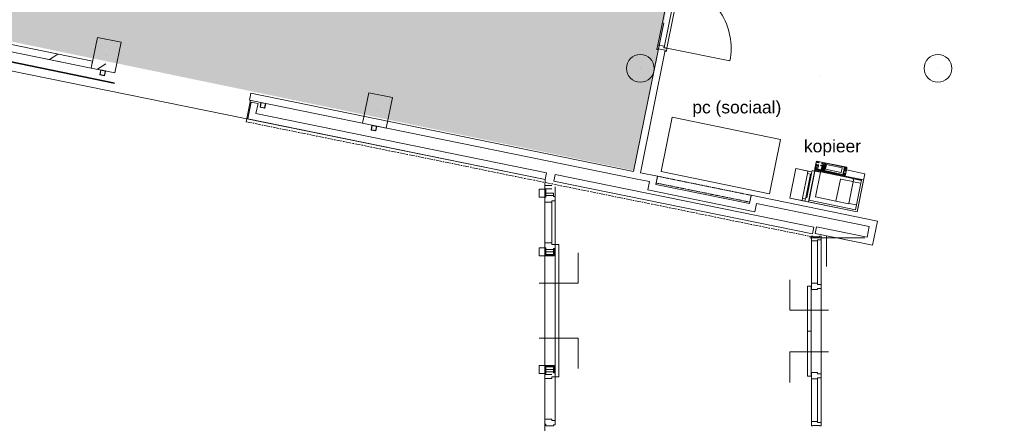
# Model space of a CAD drawing. Header units: millimetres. Extents: x -28656 to 67349, y -24410 to 39654.
# Tile 8 of 135: x -3249 to 10977, y 11838 to 17665. Entities that reach past the tile are written whole.
import ezdxf

# ---------------------------------------------------------------- set-up
doc = ezdxf.new("R2010")
doc.units = ezdxf.units.MM
doc.header["$MEASUREMENT"] = 0
doc.linetypes.add('DD1', pattern=[133.3335, 83.3335, -25, 0, -25])
doc.linetypes.add('HIDDEN', pattern=[18.75, 12.5, -6.25])
for name, color, linetype in [('0 2D arcering', 7, 'Continuous'), ('00 Bestaand', 7, 'Continuous'), ('New_84 Vaste inrichting', 7, 'Continuous'), ('New_84 Vaste inrichting 2D arcering', 7, 'Continuous'), ('New_Info losse inrichting', 7, 'Continuous')]:
    doc.layers.add(name, color=color, linetype=linetype)
doc.styles.add('GENERATED_STYLE_2', font='txt')

# ---------------------------------------------------------------- blocks, each defined once
blk = doc.blocks.new('kopier')
at = {"layer": 'New_84 Vaste inrichting', "color": 9, "linetype": 'Continuous', "lineweight": 0}
for p, q in [((994, 600), (0, 600)), ((0, 600), (0, 40)), ((994, 166), (994, 600)), ((719, 125), (719, 146)), ((719, 146), (754, 146)), ((754, 146), (754, 166)), ((754, 166), (994, 166)), ((0, 40), (272, 40)), ((272, 40), (272, 0)), ((272, 0), (722, 0)), ((722, 125), (719, 125)), ((722, 0), (722, 125))]:
    blk.add_line(p, q, dxfattribs=at)
at = {"layer": 'New_84 Vaste inrichting', "color": 1, "linetype": 'Continuous', "lineweight": 0}
for p, q in [((0, 555), (0, 600)), ((26, 600), (0, 600)), ((719, 600), (26, 600)), ((30, 576), (714, 576)), ((30, 505), (30, 576)), ((714, 578), (714, 576)), ((714, 146), (714, 576)), ((714, 576), (719, 576)), ((718, 602), (719, 600)), ((719, 602), (719, 600)), ((719, 576), (719, 600)), ((754, 600), (719, 600)), ((719, 495), (719, 576)), ((754, 600), (769, 600)), ((769, 600), (769, 567)), ((813, 600), (769, 600)), ((813, 567), (813, 600)), ((813, 600), (994, 600)), ((994, 600), (994, 166)), ((0, 555), (0, 160)), ((141, 505), (30, 505)), ((30, 505), (30, 186)), ((330, 511), (141, 511)), ((141, 505), (141, 511)), ((141, 505), (141, 186)), ((330, 513), (330, 511)), ((330, 186), (330, 511)), ((330, 511), (631, 511)), ((631, 513), (631, 511)), ((633, 511), (631, 511)), ((631, 511), (631, 146)), ((722, 495), (719, 495)), ((719, 495), (719, 160)), ((752, 547), (754, 547)), ((754, 549), (754, 547)), ((754, 547), (754, 166)), ((754, 547), (768, 547)), ((768, 202), (768, 547)), ((768, 547), (769, 547)), ((813, 567), (769, 567)), ((769, 567), (769, 547)), ((769, 544), (769, 547)), ((772, 547), (769, 547)), ((816, 567), (813, 567)), ((813, 202), (813, 567)), ((0, 160), (0, 130)), ((27, 186), (30, 186)), ((27, 146), (30, 146)), ((30, 186), (141, 186)), ((30, 186), (30, 146)), ((30, 146), (30, 141)), ((141, 146), (30, 146)), ((144, 186), (141, 186)), ((141, 186), (141, 186)), ((141, 186), (171, 186)), ((141, 146), (141, 186)), ((141, 144), (141, 146)), ((141, 146), (156, 146)), ((159, 146), (156, 146)), ((156, 141), (156, 146)), ((171, 184), (171, 186)), ((171, 186), (330, 186)), ((330, 184), (330, 186)), ((330, 186), (333, 186)), ((628, 146), (631, 146)), ((631, 146), (714, 146)), ((631, 146), (631, 141)), ((717, 146), (714, 146)), ((714, 146), (714, 141)), ((722, 160), (719, 160)), ((719, 160), (719, 146)), ((719, 146), (719, 131)), ((739, 146), (719, 146)), ((739, 146), (754, 146)), ((754, 166), (754, 146)), ((813, 166), (754, 166)), ((766, 202), (768, 202)), ((813, 202), (768, 202)), ((768, 200), (768, 202)), ((816, 202), (813, 202)), ((813, 202), (813, 166)), ((813, 166), (994, 166)), ((0, 130), (200, 130)), ((0, 130), (0, 114)), ((0, 114), (0, 40)), ((272, 40), (0, 40)), ((27, 141), (30, 141)), ((30, 139), (30, 141)), ((156, 141), (30, 141)), ((156, 141), (631, 141)), ((200, 130), (504, 131)), ((504, 130), (200, 130)), ((270, 125), (272, 125)), ((270, 114), (272, 114)), ((270, 112), (272, 112)), ((272, 127), (272, 125)), ((272, 125), (504, 125)), ((272, 114), (272, 125)), ((272, 112), (272, 114)), ((308, 114), (272, 114)), ((272, 40), (272, 112)), ((308, 112), (272, 112)), ((272, 12), (272, 40)), ((272, 12), (272, 2)), ((272, 0), (272, 2)), ((722, 0), (272, 0)), ((277, 43), (280, 43)), ((277, 30), (280, 30)), ((278, 107), (280, 107)), ((278, 98), (280, 98)), ((278, 96), (281, 96)), ((278, 87), (281, 87)), ((278, 61), (280, 61)), ((278, 48), (280, 48)), ((280, 109), (280, 107)), ((280, 98), (280, 107)), ((280, 107), (300, 107)), ((280, 96), (280, 98)), ((300, 98), (280, 98)), ((280, 63), (280, 61)), ((280, 61), (300, 61)), ((280, 48), (280, 61)), ((300, 48), (280, 48)), ((280, 46), (280, 48)), ((280, 45), (280, 43)), ((280, 43), (300, 43)), ((280, 30), (280, 43)), ((300, 30), (280, 30)), ((280, 28), (280, 30)), ((281, 20), (280, 17)), ((280, 17), (280, 15)), ((280, 15), (281, 13)), ((281, 98), (281, 96)), ((281, 87), (281, 96)), ((281, 96), (301, 96)), ((281, 85), (281, 87)), ((301, 87), (281, 87)), ((282, 22), (281, 20)), ((281, 13), (283, 11)), ((284, 23), (282, 22)), ((283, 11), (285, 10)), ((286, 25), (284, 23)), ((285, 10), (287, 9)), ((288, 25), (286, 25)), ((287, 9), (290, 8)), ((291, 26), (288, 25)), ((290, 8), (292, 9)), ((293, 25), (291, 26)), ((292, 9), (295, 9)), ((296, 24), (293, 25)), ((295, 9), (297, 11)), ((298, 23), (296, 24)), ((297, 11), (299, 12)), ((299, 21), (298, 23)), ((300, 19), (299, 21)), ((299, 12), (300, 14)), ((300, 109), (300, 107)), ((303, 107), (300, 107)), ((300, 107), (300, 98)), ((300, 96), (300, 98)), ((303, 98), (300, 98)), ((300, 63), (300, 61)), ((300, 61), (300, 48)), ((303, 61), (300, 61)), ((303, 48), (300, 48)), ((300, 46), (300, 48)), ((300, 45), (300, 43)), ((300, 43), (300, 30)), ((302, 43), (300, 43)), ((302, 30), (300, 30)), ((300, 28), (300, 30)), ((300, 17), (300, 19)), ((300, 14), (300, 17)), ((301, 98), (301, 96)), ((303, 96), (301, 96)), ((301, 96), (301, 87)), ((301, 85), (301, 87)), ((303, 87), (301, 87)), ((305, 4), (308, 4)), ((308, 115), (308, 114)), ((308, 114), (308, 112)), ((583, 114), (308, 114)), ((308, 112), (308, 4)), ((308, 112), (583, 112)), ((308, 4), (583, 4)), ((308, 2), (308, 4)), ((334, 91), (337, 91)), ((334, 22), (337, 22)), ((337, 93), (337, 91)), ((337, 91), (571, 91)), ((337, 22), (337, 91)), ((337, 20), (337, 22)), ((571, 22), (337, 22)), ((504, 130), (504, 131)), ((504, 131), (719, 131)), ((504, 130), (719, 130)), ((504, 130), (504, 125)), ((504, 125), (719, 125)), ((571, 93), (571, 91)), ((574, 91), (571, 91)), ((571, 91), (571, 22)), ((574, 22), (571, 22)), ((571, 20), (571, 22)), ((583, 115), (583, 114)), ((722, 114), (583, 114)), ((583, 114), (583, 112)), ((583, 4), (583, 112)), ((583, 112), (722, 112)), ((583, 2), (583, 4)), ((585, 4), (583, 4)), ((586, 86), (585, 85)), ((585, 85), (585, 84)), ((585, 84), (585, 83)), ((585, 83), (585, 81)), ((585, 81), (585, 80)), ((585, 80), (586, 80)), ((586, 74), (585, 73)), ((585, 73), (585, 72)), ((585, 72), (585, 71)), ((585, 71), (585, 70)), ((585, 70), (585, 69)), ((585, 69), (586, 68)), ((586, 62), (585, 61)), ((585, 61), (585, 60)), ((585, 60), (585, 59)), ((585, 59), (585, 58)), ((585, 58), (585, 57)), ((585, 57), (586, 56)), ((586, 51), (585, 50)), ((585, 50), (585, 49)), ((585, 49), (585, 47)), ((585, 47), (585, 46)), ((585, 46), (585, 45)), ((585, 45), (586, 44)), ((587, 103), (586, 101)), ((586, 101), (586, 100)), ((586, 100), (586, 99)), ((586, 99), (587, 98)), ((587, 86), (586, 86)), ((586, 80), (587, 79)), ((587, 75), (586, 74)), ((586, 68), (587, 67)), ((587, 63), (586, 62)), ((586, 56), (587, 55)), ((587, 51), (586, 51)), ((586, 44), (587, 44)), ((588, 104), (587, 103)), ((587, 103), (587, 103)), ((587, 98), (587, 97)), ((587, 97), (588, 97)), ((588, 87), (587, 86)), ((587, 79), (588, 78)), ((588, 75), (587, 75)), ((587, 67), (588, 67)), ((588, 63), (587, 63)), ((587, 55), (588, 55)), ((588, 52), (587, 51)), ((587, 44), (588, 43)), ((590, 105), (588, 104)), ((588, 97), (590, 96)), ((590, 87), (588, 87)), ((588, 78), (590, 78)), ((590, 75), (588, 75)), ((588, 67), (590, 67)), ((589, 63), (588, 63)), ((588, 55), (589, 55)), ((590, 52), (588, 52)), ((588, 43), (590, 43)), ((591, 63), (589, 63)), ((589, 55), (591, 55)), ((591, 105), (590, 105)), ((590, 96), (591, 96)), ((591, 87), (590, 87)), ((590, 78), (591, 78)), ((591, 75), (590, 75)), ((590, 67), (591, 67)), ((591, 52), (590, 52)), ((590, 43), (591, 43)), ((592, 105), (591, 105)), ((591, 96), (592, 96)), ((592, 86), (591, 87)), ((591, 78), (592, 79)), ((592, 75), (591, 75)), ((591, 67), (592, 67)), ((592, 63), (591, 63)), ((591, 55), (592, 55)), ((592, 51), (591, 52)), ((591, 43), (592, 44)), ((593, 104), (592, 105)), ((592, 96), (593, 97)), ((593, 86), (592, 86)), ((592, 79), (593, 80)), ((593, 74), (592, 75)), ((592, 67), (593, 68)), ((593, 62), (592, 63)), ((592, 55), (593, 56)), ((593, 51), (592, 51)), ((592, 44), (593, 44)), ((593, 25), (592, 21)), ((592, 21), (593, 18)), ((594, 103), (593, 104)), ((593, 97), (594, 97)), ((594, 85), (593, 86)), ((593, 80), (594, 80)), ((594, 73), (593, 74)), ((593, 68), (594, 69)), ((594, 61), (593, 62)), ((593, 56), (594, 57)), ((594, 50), (593, 51)), ((593, 44), (594, 45)), ((595, 28), (593, 25)), ((593, 18), (594, 15)), ((595, 103), (594, 103)), ((594, 97), (595, 98)), ((594, 84), (594, 85)), ((595, 83), (594, 84)), ((594, 81), (595, 83)), ((594, 80), (594, 81)), ((594, 72), (594, 73)), ((595, 71), (594, 72)), ((594, 70), (595, 71)), ((594, 69), (594, 70)), ((594, 60), (594, 61)), ((594, 59), (594, 60)), ((594, 58), (594, 59)), ((594, 57), (594, 58)), ((595, 49), (594, 50)), ((594, 45), (595, 46)), ((594, 15), (596, 12)), ((596, 101), (595, 103)), ((595, 98), (596, 99)), ((595, 47), (595, 49)), ((595, 46), (595, 47)), ((598, 30), (595, 28)), ((596, 100), (596, 101)), ((596, 99), (596, 100)), ((596, 12), (598, 10)), ((602, 32), (598, 30)), ((598, 10), (602, 8)), ((603, 85), (602, 84)), ((602, 84), (602, 83)), ((602, 83), (602, 81)), ((602, 81), (603, 80)), ((603, 73), (602, 72)), ((602, 72), (602, 71)), ((602, 71), (602, 70)), ((602, 70), (603, 69)), ((603, 61), (602, 60)), ((602, 60), (602, 59)), ((602, 59), (602, 58)), ((602, 58), (603, 57)), ((603, 49), (602, 47)), ((602, 47), (603, 46)), ((605, 33), (602, 32)), ((602, 8), (605, 7)), ((604, 86), (603, 85)), ((603, 80), (604, 79)), ((604, 74), (603, 73)), ((603, 69), (604, 68)), ((604, 62), (603, 61)), ((603, 57), (604, 56)), ((604, 50), (603, 50)), ((603, 50), (603, 49)), ((603, 46), (603, 45)), ((603, 45), (604, 44)), ((605, 103), (604, 101)), ((604, 101), (604, 100)), ((604, 100), (604, 99)), ((604, 99), (605, 98)), ((605, 86), (604, 86)), ((604, 79), (605, 79)), ((605, 75), (604, 74)), ((604, 68), (605, 67)), ((605, 63), (604, 62)), ((604, 56), (605, 55)), ((605, 51), (604, 50)), ((604, 44), (605, 44)), ((606, 103), (605, 103)), ((605, 98), (606, 97)), ((606, 87), (605, 86)), ((605, 79), (606, 78)), ((606, 75), (605, 75)), ((605, 67), (606, 67)), ((606, 63), (605, 63)), ((605, 55), (606, 55)), ((606, 52), (605, 51)), ((605, 44), (606, 43)), ((609, 33), (605, 33)), ((605, 7), (609, 7)), ((607, 104), (606, 103)), ((606, 97), (607, 97)), ((607, 87), (606, 87)), ((606, 78), (607, 78)), ((607, 75), (606, 75)), ((606, 67), (607, 67)), ((607, 63), (606, 63)), ((606, 55), (607, 55)), ((607, 52), (606, 52)), ((606, 43), (607, 43)), ((608, 105), (607, 104)), ((607, 97), (608, 96)), ((608, 87), (607, 87)), ((607, 78), (608, 78)), ((608, 75), (607, 75)), ((607, 67), (608, 67)), ((608, 63), (607, 63)), ((607, 55), (608, 55)), ((609, 52), (607, 52)), ((607, 43), (609, 43)), ((609, 105), (608, 105)), ((608, 96), (609, 96)), ((610, 86), (608, 87)), ((608, 78), (610, 79)), ((610, 75), (608, 75)), ((608, 67), (610, 67)), ((610, 63), (608, 63)), ((608, 55), (610, 55)), ((610, 105), (609, 105)), ((609, 96), (610, 96)), ((610, 51), (609, 52)), ((609, 43), (610, 44)), ((613, 32), (609, 33)), ((609, 7), (613, 8)), ((612, 104), (610, 105)), ((610, 96), (612, 97)), ((611, 86), (610, 86)), ((610, 79), (611, 79)), ((611, 74), (610, 75)), ((610, 67), (611, 68)), ((611, 62), (610, 63)), ((610, 55), (611, 56)), ((611, 50), (610, 51)), ((610, 44), (611, 44)), ((611, 85), (611, 86)), ((612, 84), (611, 85)), ((611, 80), (612, 81)), ((611, 79), (611, 80)), ((611, 73), (611, 74)), ((612, 72), (611, 73)), ((611, 69), (612, 70)), ((611, 68), (611, 69)), ((611, 61), (611, 62)), ((612, 60), (611, 61)), ((611, 57), (612, 58)), ((611, 56), (611, 57)), ((612, 50), (611, 50)), ((611, 44), (612, 45)), ((613, 103), (612, 104)), ((612, 97), (613, 97)), ((612, 83), (612, 84)), ((612, 81), (612, 83)), ((612, 71), (612, 72)), ((612, 70), (612, 71)), ((612, 59), (612, 60)), ((612, 58), (612, 59)), ((612, 49), (612, 50)), ((612, 47), (612, 49)), ((612, 46), (612, 47)), ((612, 45), (612, 46)), ((614, 101), (613, 103)), ((613, 103), (613, 103)), ((613, 98), (614, 99)), ((613, 97), (613, 98)), ((616, 30), (613, 32)), ((613, 8), (617, 10)), ((614, 100), (614, 101)), ((614, 99), (614, 100)), ((619, 28), (616, 30)), ((617, 10), (619, 12)), ((620, 85), (619, 84)), ((619, 84), (619, 83)), ((619, 83), (619, 81)), ((619, 81), (620, 80)), ((620, 73), (619, 72)), ((619, 72), (619, 71)), ((619, 71), (619, 70)), ((619, 70), (620, 69)), ((620, 61), (619, 60)), ((619, 60), (619, 59)), ((619, 59), (619, 58)), ((619, 58), (620, 57)), ((620, 49), (619, 47)), ((619, 47), (620, 46)), ((621, 25), (619, 28)), ((619, 12), (621, 15)), ((621, 86), (620, 85)), ((620, 80), (621, 79)), ((621, 74), (620, 73)), ((620, 69), (621, 68)), ((621, 62), (620, 61)), ((620, 57), (621, 56)), ((621, 50), (620, 50)), ((620, 50), (620, 49)), ((620, 46), (620, 45)), ((620, 45), (621, 44)), ((622, 86), (621, 86)), ((621, 79), (622, 79)), ((622, 75), (621, 74)), ((621, 68), (622, 67)), ((622, 63), (621, 62)), ((621, 56), (622, 55)), ((622, 51), (621, 50)), ((621, 44), (622, 44)), ((622, 22), (621, 25)), ((621, 15), (622, 18)), ((623, 87), (622, 86)), ((622, 79), (623, 78)), ((623, 75), (622, 75)), ((622, 67), (623, 67)), ((623, 63), (622, 63)), ((622, 55), (623, 55)), ((623, 52), (622, 51)), ((622, 44), (623, 43)), ((622, 18), (622, 22)), ((624, 101), (623, 100)), ((623, 100), (624, 99)), ((624, 87), (623, 87)), ((623, 78), (624, 78)), ((624, 75), (623, 75)), ((623, 67), (624, 67)), ((624, 63), (623, 63)), ((623, 55), (624, 55)), ((624, 52), (623, 52)), ((623, 43), (624, 43)), ((624, 103), (624, 101)), ((625, 103), (624, 103)), ((624, 99), (624, 98)), ((624, 98), (625, 97)), ((626, 87), (624, 87)), ((624, 78), (626, 78)), ((626, 75), (624, 75)), ((624, 67), (626, 67)), ((625, 63), (624, 63)), ((624, 55), (625, 55)), ((626, 52), (624, 52)), ((624, 43), (626, 43)), ((626, 104), (625, 103)), ((625, 97), (626, 97)), ((627, 63), (625, 63)), ((625, 55), (627, 55)), ((627, 105), (626, 104)), ((626, 97), (627, 96)), ((627, 86), (626, 87)), ((626, 78), (627, 79)), ((627, 75), (626, 75)), ((626, 67), (627, 67)), ((627, 51), (626, 52)), ((626, 43), (627, 44)), ((628, 105), (627, 105)), ((627, 96), (628, 96)), ((628, 86), (627, 86)), ((627, 79), (628, 79)), ((628, 74), (627, 75)), ((627, 67), (628, 68)), ((628, 62), (627, 63)), ((627, 55), (628, 56)), ((628, 50), (627, 51)), ((627, 44), (628, 44)), ((630, 105), (628, 105)), ((628, 96), (630, 96)), ((629, 85), (628, 86)), ((628, 79), (629, 80)), ((629, 73), (628, 74)), ((628, 68), (629, 69)), ((629, 61), (628, 62)), ((628, 56), (629, 57)), ((629, 50), (628, 50)), ((628, 44), (629, 45)), ((629, 84), (629, 85)), ((629, 83), (629, 84)), ((629, 81), (629, 83)), ((629, 80), (629, 81)), ((629, 72), (629, 73)), ((629, 71), (629, 72)), ((629, 70), (629, 71)), ((629, 69), (629, 70)), ((629, 60), (629, 61)), ((629, 59), (629, 60)), ((629, 58), (629, 59)), ((629, 57), (629, 58)), ((629, 49), (629, 50)), ((629, 47), (629, 49)), ((629, 46), (629, 47)), ((629, 45), (629, 46)), ((631, 104), (630, 105)), ((630, 96), (631, 97)), ((631, 141), (714, 141)), ((632, 103), (631, 104)), ((631, 97), (632, 97)), ((632, 19), (631, 18)), ((631, 18), (632, 17)), ((633, 103), (632, 103)), ((632, 97), (633, 98)), ((633, 21), (632, 20)), ((632, 20), (632, 19)), ((632, 17), (632, 16)), ((632, 16), (633, 15)), ((633, 101), (633, 103)), ((633, 100), (633, 101)), ((633, 99), (633, 100)), ((633, 98), (633, 99)), ((634, 22), (633, 21)), ((633, 15), (634, 15)), ((635, 22), (634, 22)), ((634, 15), (635, 14)), ((636, 23), (635, 22)), ((635, 14), (636, 14)), ((638, 22), (636, 23)), ((636, 14), (638, 14)), ((638, 50), (637, 49)), ((637, 49), (637, 47)), ((637, 47), (637, 46)), ((637, 46), (638, 45)), ((640, 51), (638, 50)), ((638, 50), (638, 50)), ((638, 45), (638, 44)), ((638, 44), (640, 44)), ((639, 22), (638, 22)), ((638, 14), (639, 15)), ((640, 21), (639, 22)), ((639, 15), (640, 15)), ((641, 52), (640, 51)), ((640, 44), (641, 43)), ((641, 20), (640, 21)), ((640, 15), (641, 16)), ((642, 52), (641, 52)), ((641, 43), (642, 43)), ((641, 19), (641, 20)), ((641, 18), (641, 19)), ((641, 17), (641, 18)), ((641, 16), (641, 17)), ((643, 52), (642, 52)), ((642, 43), (643, 43)), ((645, 51), (643, 52)), ((643, 43), (645, 44)), ((646, 50), (645, 51)), ((645, 44), (646, 44)), ((647, 49), (646, 50)), ((646, 50), (646, 50)), ((646, 45), (647, 46)), ((646, 44), (646, 45)), ((647, 47), (647, 49)), ((647, 46), (647, 47)), ((679, 98), (681, 98)), ((679, 90), (681, 90)), ((679, 74), (681, 74)), ((679, 65), (681, 65)), ((679, 57), (681, 57)), ((679, 49), (681, 49)), ((679, 18), (681, 18)), ((679, 10), (681, 10)), ((681, 100), (681, 98)), ((681, 90), (681, 98)), ((681, 98), (706, 98)), ((681, 88), (681, 90)), ((706, 90), (681, 90)), ((681, 76), (681, 74)), ((681, 65), (681, 74)), ((681, 74), (706, 74)), ((681, 65), (706, 65)), ((681, 63), (681, 65)), ((681, 60), (681, 57)), ((681, 49), (681, 57)), ((681, 57), (706, 57)), ((681, 49), (706, 49)), ((681, 47), (681, 49)), ((681, 21), (681, 18)), ((681, 18), (706, 18)), ((681, 18), (681, 10)), ((681, 10), (706, 10)), ((681, 8), (681, 10)), ((706, 100), (706, 98)), ((706, 98), (706, 90)), ((709, 98), (706, 98)), ((709, 90), (706, 90)), ((706, 88), (706, 90)), ((706, 76), (706, 74)), ((706, 74), (706, 65)), ((709, 74), (706, 74)), ((709, 65), (706, 65)), ((706, 63), (706, 65)), ((706, 60), (706, 57)), ((706, 57), (706, 49)), ((709, 57), (706, 57)), ((706, 47), (706, 49)), ((709, 49), (706, 49)), ((706, 21), (706, 18)), ((709, 18), (706, 18)), ((706, 10), (706, 18)), ((709, 10), (706, 10)), ((706, 8), (706, 10)), ((719, 131), (714, 141)), ((717, 141), (714, 141)), ((714, 139), (714, 141)), ((719, 130), (719, 131)), ((719, 130), (719, 131)), ((719, 130), (719, 130)), ((719, 125), (719, 130)), ((719, 125), (722, 125)), ((722, 127), (722, 125)), ((722, 114), (722, 125)), ((722, 114), (722, 114)), ((722, 112), (722, 114)), ((722, 114), (722, 114)), ((722, 112), (722, 40)), ((722, 40), (722, 40)), ((722, 40), (722, 12)), ((722, 12), (722, 2)), ((722, 0), (722, 2))]:
    blk.add_line(p, q, dxfattribs=at)

msp = doc.modelspace()

# ---------------------------------------------------------------- hatches: boundary and pattern name
at = {"layer": '0 2D arcering', "linetype": 'Continuous', "lineweight": 0}
h = msp.add_hatch(dxfattribs=at)
h.set_pattern_fill('155_Kunststeen_0001', color=9, style=0, pattern_type=2)
h.set_pattern_definition([(45, (0, 0), (-183.8478, 183.8478), []), (45, (-91.92, 91.92), (-183.8478, 183.8478), [195, -65])])
h.paths.add_polyline_path([(-28300.5, 32809.1), (-28090.7, 32809.1), (-28090.7, 38936.8), (15676.6, 30021.3), (14497.9, 24235.2), (15946.2, 23940.1), (15607.8, 23639.9), (15595.5, 23362.9), (15585.7, 23142.1), (15279.9, 22815.7), (15396.2, 22545.3), (15554.2, 22315.7), (14443, 22542), (13768.4, 19230), (12170, 19555.6), (9942.2, 20009), (10616.9, 23321.4), (7353.8, 23986.1), (7070.9, 22596.7), (3489.4, 23303.5), (2778.8, 19815.2), (6355.9, 19086.5), (5623.3, 15487.8), (-25068, 21845.5), (-25036, 30311.3), (-28300.5, 30974.8)])
h.paths.add_polyline_path([(-7115.8, 24484.1), (-6680.8, 26619.5), (-4620.3, 26199.7), (-5055.3, 24064.4)], flags=0)

# ---------------------------------------------------------------- linework, layer by layer
at = {"layer": '00 Bestaand', "color": 1, "linetype": 'Continuous', "lineweight": 0}
for p, q in [((6256.4, 18701), (5971.6, 17302.7)), ((6057.3, 17618.5), (5774.4, 16229.4)), ((-3975.1, 17172.9), (-1880.1, 16746.5)), ((-3972.8, 17183), (-1878.1, 16756.3)), ((-2816.7, 17090.4), (-2698.7, 17168.4)), ((-2123.7, 16949.3), (-2005.7, 17027.3)), ((5718.9, 16962.3), (5718.9, 16962.3)), ((5718.9, 16962.3), (5718.9, 16962.3)), ((5718.9, 16962.3), (5718.9, 16962.3)), ((5718.9, 16962.3), (5718.9, 16962.3)), ((10018.2, 16962.3), (10018.2, 16962.3)), ((10018.2, 16962.3), (10018.2, 16962.3)), ((10018.2, 16962.3), (10018.2, 16962.3)), ((10018.2, 16962.3), (10018.2, 16962.3)), ((8303.8, 16861.5), (8303.8, 16861.5)), ((8303.8, 16861.5), (8303.8, 16861.5)), ((85.6, 16501.6), (22.7, 16193)), ((4338.9, 15272.5), (4439.7, 15272.5)), ((4339.2, 11898.3), (4338.9, 15272.5)), ((4339.7, 15222.5), (4439.7, 15222.5)), ((4489, 15253.9), (4489.2, 11877.3)), ((4437.9, 15030.5), (4437.9, 14442.4)), ((8169.9, 14518.1), (8962.6, 14518.1)), ((8408.9, 14539.6), (8408.9, 14104.6)), ((4488.9, 14421.4), (4539, 14421.4)), ((4539, 14421.4), (4539.2, 12507.5)), ((8189.9, 14472.6), (8189.9, 13859.6)), ((8278.9, 14472.6), (8278.9, 13859.6)), ((8328.9, 11851.6), (8328.9, 14487.6)), ((8134.9, 12519.6), (8134.9, 13819.6)), ((8134.9, 13819.6), (8184.9, 13819.6)), ((8184.9, 13819.6), (8184.9, 12519.6)), ((8134.9, 13169.6), (8184.9, 13169.6)), ((4438.9, 12543), (4338.9, 12543)), ((8134.9, 12519.6), (8184.9, 12519.6)), ((4488.9, 12507.5), (4539.2, 12507.5)), ((8189.9, 12479.6), (8189.9, 11866.6)), ((8278.9, 12479.6), (8278.9, 11866.6))]:
    msp.add_line(p, q, dxfattribs=at)
at = {"layer": '00 Bestaand', "color": 9, "linetype": 'Continuous', "lineweight": 0}
for p, q in [((5945.8, 17243.4), (5945.8, 17243.4)), ((5945.8, 17243.4), (5945.8, 17243.4)), ((-2660.6, 17058.6), (-3225.4, 17173.7)), ((-2169.7, 17188.3), (-2169.7, 17188.2)), ((-2169.7, 17188.3), (-2169.7, 17188.2)), ((-2169.7, 17188.3), (-2169.7, 17188.2)), ((-2169.7, 17188.3), (-2169.7, 17188.2)), ((-1826.8, 17118.4), (-1826.8, 17118.3)), ((-1826.8, 17118.4), (-1826.8, 17118.3)), ((5718.9, 16962.3), (5718.9, 16962.3)), ((5718.9, 16962.3), (5718.9, 16962.3)), ((10018.2, 16962.3), (10018.2, 16962.3)), ((10018.2, 16962.3), (10018.2, 16962.3)), ((1749.8, 16389.8), (1749.8, 16389.8)), ((1749.8, 16389.8), (1749.8, 16389.8)), ((1749.8, 16389.8), (1749.8, 16389.8)), ((1749.8, 16389.8), (1749.8, 16389.8)), ((2092.7, 16320), (2092.7, 16319.9)), ((2092.7, 16320), (2092.7, 16319.9))]:
    msp.add_line(p, q, dxfattribs=at)
at = {"layer": '00 Bestaand', "color": 3, "linetype": 'Continuous', "lineweight": 0}
for p, q in [((-2083.8, 16905.4), (-2083.8, 16905.3)), ((-2049.5, 16898.5), (-2049.5, 16898.4)), ((-2015.2, 16891.4), (-2015.2, 16891.4)), ((230.5, 16436.4), (230.5, 16436.3)), ((264.8, 16429.5), (264.8, 16429.4)), ((299.1, 16422.4), (299.1, 16422.4)), ((1835.1, 16107.1), (1835.1, 16107.1)), ((1869.3, 16100.2), (1869.3, 16100.2)), ((1903.6, 16093.2), (1903.6, 16093.1))]:
    msp.add_line(p, q, dxfattribs=at)
at = {"layer": '00 Bestaand', "color": 3, "linetype": 'DD1', "lineweight": 0}
msp.add_line((22.7, 16193), (8247.9, 14522.3), dxfattribs=at)
at = {"layer": '00 Bestaand', "color": 2, "linetype": 'Continuous', "lineweight": 0, "flags": 128}
for points in [[(19830.1, 29749.1), (-28625.7, 39619.7), (-28625.7, 32814.1), (-28451.2, 32814.2), (-28450.7, 30852.2), (-25633.6, 30278.3), (-25576, 30278.3), (-25576, 21442), (4342.1, 15358.6), (4338.9, 15272.5), (4338.9, 7637.3), (1868.9, 7637.3), (1874.6, -8215.6), (4194.6, -8215), (4194.6, -24410.3), (10393.9, -24410.3), (10393.9, -22060.6), (11993.9, -22060.6)], [(5620.9, 15476.1), (5981.2, 17244.6), (6030.1, 17234.7)], [(5718.9, 15456.2), (6079.1, 17224.7), (6030.1, 17234.7)], [(5649.9, 15368.2), (72.1, 16504.4), (82.1, 16553.4)], [(5620.9, 15476.1), (92.1, 16602.4), (82.1, 16553.4)], [(47.6, 16233.4), (97.1, 16476.6), (146.1, 16466.6)], [(165.5, 16311.4), (195.1, 16456.6), (146.1, 16466.6)], [(4352, 15407.6), (4342.1, 15358.6), (47.6, 16233.4)], [(4352, 15407.6), (4362, 15456.6), (165.5, 16311.4)], [(8214.8, 14620.8), (8204.8, 14571.8), (4468.8, 15332.8), (4478.8, 15381.8)], [(8214.8, 14620.8), (8224.8, 14669.8), (4488.8, 15430.8), (4478.8, 15381.8)], [(5850.2, 15327.4), (5649.9, 15368.2)], [(5968.2, 15405.4), (5718.9, 15456.2)], [(5968.2, 15405.4), (5943.7, 15285.5)], [(5850.2, 15327.4), (5825.8, 15207.4)], [(7296, 15010), (5943.7, 15285.5)], [(7374, 14892.1), (5825.8, 15207.4)], [(7320.4, 15129.9), (7296, 15010)], [(9143.1, 14758.7), (7320.4, 15129.9)], [(7398.4, 15012), (7374, 14892.1)], [(9025.1, 14680.6), (7398.4, 15012)], [(8252.4, 14627.6), (8262.4, 14676.6), (8994, 14527.6)], [(8994, 14527.6), (9025.1, 14680.6)], [(9072, 14409.6), (9143.1, 14758.7)], [(8252.4, 14627.6), (8242.4, 14578.6), (9072, 14409.6)]]:
    msp.add_lwpolyline(points, dxfattribs=at)
at = {"layer": '00 Bestaand', "color": 1, "linetype": 'Continuous', "lineweight": 0, "flags": 128}
for points in [[(6061.4, 17264), (6100.6, 17256), (6285.5, 18163.5), (6245.7, 18168.5)], [(5975.8, 17233.5), (5958.2, 17237.1), (5971.6, 17302.7), (6063.4, 17284), (6058.4, 17259.5), (6102.8, 17250.5), (6094.4, 17209.3), (6076.7, 17212.9), (6079.1, 17224.7), (5978.2, 17245.2)], [(4353.9, 15217.5), (4353.9, 15103.5), (4307.2, 15103.5), (4258.9, 15103.5), (4258.9, 15144.5), (4258.9, 15217.5)], [(4488.9, 15051.5), (4437.9, 15051.5), (4437.9, 15030.5), (4338.9, 15030.5), (4338.9, 15103.5), (4353.9, 15103.5), (4353.9, 15125.5), (4463.9, 15125.5), (4463.9, 15111.5), (4488.9, 15111.5)], [(4353.9, 15160.5), (4353.9, 15125.5), (4463.9, 15125.5), (4463.9, 15160.5)], [(8189.9, 14539.6), (8189.9, 14472.6), (8278.9, 14472.6), (8278.9, 14487.6), (8328.9, 14487.6), (8328.9, 14539.6), (8309.4, 14539.6), (8309.4, 14530.6), (8209.4, 14530.6), (8209.4, 14539.6)], [(4353.9, 14369.5), (4353.9, 14255.5), (4307.2, 14255.5), (4258.9, 14255.5), (4258.9, 14296.5), (4258.9, 14369.5)], [(4488.9, 14421.4), (4437.9, 14421.4), (4437.9, 14442.4), (4338.9, 14442.4), (4338.9, 14369.5), (4353.9, 14369.5), (4353.9, 14347.4), (4463.9, 14347.4), (4463.9, 14361.4), (4488.9, 14361.4)], [(4353.9, 14312.5), (4353.9, 14347.4), (4463.9, 14347.4), (4463.9, 14312.5)], [(4353.9, 14312.5), (4353.9, 14277.5), (4463.9, 14277.5), (4463.9, 14312.5)], [(8189.9, 13769.6), (8189.9, 13859.6), (8278.9, 13859.6), (8278.9, 13844.6), (8328.9, 13844.6), (8328.9, 13784.6), (8278.9, 13784.6), (8278.9, 13769.6)], [(4353.9, 12673.5), (4353.9, 12559.5), (4307.2, 12559.5), (4258.9, 12559.5), (4258.9, 12600.5), (4258.9, 12673.5)], [(4488.9, 12507.5), (4437.9, 12507.5), (4437.9, 12486.5), (4338.9, 12486.5), (4338.9, 12559.5), (4353.9, 12559.5), (4353.9, 12581.5), (4463.9, 12581.5), (4463.9, 12567.5), (4488.9, 12567.5)], [(4353.9, 12616.5), (4353.9, 12651.4), (4463.9, 12651.4), (4463.9, 12616.5)], [(4353.9, 12616.5), (4353.9, 12581.5), (4463.9, 12581.5), (4463.9, 12616.5)], [(8189.9, 12479.6), (8189.9, 12569.6), (8278.9, 12569.6), (8278.9, 12554.6), (8328.9, 12554.6), (8328.9, 12494.6), (8278.9, 12494.6), (8278.9, 12479.6)], [(4488.9, 11877.3), (4437.9, 11877.3), (4437.9, 11898.3), (4338.9, 11898.3), (4338.9, 11825.3), (4353.9, 11825.3), (4353.9, 11803.3), (4463.9, 11803.3), (4463.9, 11817.3), (4488.9, 11817.3)], [(8189.9, 11799.6), (8189.9, 11866.6), (8278.9, 11866.6), (8278.9, 11851.6), (8328.9, 11851.6), (8328.9, 11799.6), (8309.4, 11799.6), (8309.4, 11808.6), (8209.4, 11808.6), (8209.4, 11799.6)]]:
    msp.add_lwpolyline(points, close=True, dxfattribs=at)
msp.add_lwpolyline([(6100.6, 17256), (7011.9, 17070.3, 0.4142136), (6286.3, 18167.3)], format="xyb", dxfattribs=at)
at = {"layer": '00 Bestaand', "color": 3, "linetype": 'Continuous', "lineweight": 0, "flags": 128}
for points in [[(-2214.7, 16967.8), (-2124.8, 17408.7), (-1781.9, 17338.9), (-1871.7, 16897.9)], [(-2214.7, 16967.8), (-2124.8, 17408.7), (-1781.9, 17338.9), (-1871.7, 16897.9)], [(1704.9, 16169.4), (1794.7, 16610.3), (2137.6, 16540.5), (2047.8, 16099.5)], [(1704.9, 16169.4), (1794.7, 16610.3), (2137.6, 16540.5), (2047.8, 16099.5)]]:
    msp.add_lwpolyline(points, close=True, dxfattribs=at)
at = {"layer": '00 Bestaand', "color": 2, "linetype": 'Continuous', "lineweight": 0, "flags": 128}
for points in [[(-2214.7, 16967.8), (-2124.8, 17408.7), (-1781.9, 17338.9), (-1871.7, 16897.9)], [(-2214.7, 16967.8), (-2124.8, 17408.7), (-1781.9, 17338.9), (-1871.7, 16897.9)], [(-2008.2, 16925.7), (-2022.2, 16857.1), (-2090.8, 16871.1), (-2076.8, 16939.7)], [(-2008.2, 16925.7), (-2012.4, 16922.9), (-2025, 16861.4), (-2086.5, 16873.9), (-2074, 16935.4), (-2012.4, 16922.9), (-2008.2, 16925.7), (-2076.8, 16939.7), (-2090.8, 16871.1), (-2022.2, 16857.1)], [(1704.9, 16169.4), (1794.7, 16610.3), (2137.6, 16540.5), (2047.8, 16099.5)], [(1704.9, 16169.4), (1794.7, 16610.3), (2137.6, 16540.5), (2047.8, 16099.5)], [(306.1, 16456.7), (292.1, 16388.1), (223.5, 16402.1), (237.5, 16470.7)], [(306.1, 16456.7), (301.8, 16453.9), (289.3, 16392.4), (227.8, 16404.9), (240.3, 16466.4), (301.8, 16453.9), (306.1, 16456.7), (237.5, 16470.7), (223.5, 16402.1), (292.1, 16388.1)], [(1910.6, 16127.5), (1896.7, 16058.9), (1828.1, 16072.8), (1842, 16141.4)], [(1910.6, 16127.5), (1906.4, 16124.6), (1893.9, 16063.1), (1832.3, 16075.6), (1844.8, 16137.2), (1906.4, 16124.6), (1910.6, 16127.5), (1842, 16141.4), (1828.1, 16072.8), (1896.7, 16058.9)]]:
    msp.add_lwpolyline(points, close=True, dxfattribs=at)
at = {"layer": '00 Bestaand', "color": 1, "linetype": 'Continuous', "lineweight": 0, "flags": 128}
for points in [[(-3586.1, 17349.2), (-2194.7, 17065.8), (-2214.7, 16967.8), (-3606.1, 17251.2)], [(5620.9, 15476.1), (5981.2, 17244.6), (6030.1, 17234.7)], [(5718.9, 15456.2), (6079.1, 17224.7), (6030.1, 17234.7)], [(5649.9, 15368.2), (72.1, 16504.4), (82.1, 16553.4)], [(5620.9, 15476.1), (92.1, 16602.4), (82.1, 16553.4)], [(47.6, 16233.4), (97.1, 16476.6), (146.1, 16466.6)], [(165.5, 16311.4), (195.1, 16456.6), (146.1, 16466.6)], [(4352, 15407.6), (4342.1, 15358.6), (47.6, 16233.4)], [(4352, 15407.6), (4362, 15456.6), (165.5, 16311.4)], [(8214.8, 14620.8), (8204.8, 14571.8), (4468.8, 15332.8), (4478.8, 15381.8)], [(8214.8, 14620.8), (8224.8, 14669.8), (4488.8, 15430.8), (4478.8, 15381.8)], [(5850.2, 15327.4), (5649.9, 15368.2)], [(5968.2, 15405.4), (5718.9, 15456.2)], [(5968.2, 15405.4), (5943.7, 15285.5)], [(5850.2, 15327.4), (5825.8, 15207.4)], [(7296, 15010), (5943.7, 15285.5)], [(7374, 14892.1), (5825.8, 15207.4)], [(7320.4, 15129.9), (7296, 15010)], [(9143.1, 14758.7), (7320.4, 15129.9)], [(7398.4, 15012), (7374, 14892.1)], [(9025.1, 14680.6), (7398.4, 15012)], [(8252.4, 14627.6), (8262.4, 14676.6), (8994, 14527.6)], [(8994, 14527.6), (9025.1, 14680.6)], [(9072, 14409.6), (9143.1, 14758.7)], [(8252.4, 14627.6), (8242.4, 14578.6), (9072, 14409.6)], [(4258.9, 13860), (4821.5, 13860), (4821.5, 14301), (4821.5, 14154)], [(4463.8, 14265.5), (4353.9, 14265.5), (4353.9, 14260.5)], [(4473.8, 14255.5), (4353.9, 14255.5), (4353.9, 14260.5)], [(4473.8, 14255.5), (4353.9, 14255.5), (4353.9, 14260.5)], [(4468.8, 14361.4), (4463.8, 14361.4), (4463.8, 14265.5)], [(4468.8, 14361.4), (4473.8, 14361.4), (4473.8, 14255.5)], [(4468.8, 14361.4), (4473.8, 14361.4), (4473.8, 14255.5)], [(8438.8, 13470.5), (7876.2, 13470.5), (7876.2, 13911.5), (7876.2, 13764.5)], [(4258.9, 13069), (4821.5, 13069), (4821.5, 12628), (4821.5, 12775)], [(8438.8, 12868.6), (7876.2, 12868.6), (7876.2, 12427.6), (7876.2, 12574.6)], [(4473.8, 12673.5), (4353.9, 12673.5), (4353.9, 12668.5)], [(4473.8, 12673.5), (4353.9, 12673.5), (4353.9, 12668.5)], [(4463.8, 12663.5), (4353.9, 12663.5), (4353.9, 12668.5)], [(4468.8, 12567.6), (4463.8, 12567.6), (4463.8, 12663.5)], [(4468.8, 12567.6), (4463.8, 12567.6), (4463.8, 12663.5)], [(4468.8, 12567.6), (4473.8, 12567.6), (4473.8, 12673.5)]]:
    msp.add_lwpolyline(points, dxfattribs=at)
at = {"layer": '00 Bestaand', "color": 3, "linetype": 'Continuous', "lineweight": 0, "flags": 128}
for points in [[(5620.9, 15476.1), (5981.2, 17244.6), (6030.1, 17234.7)], [(5718.9, 15456.2), (6079.1, 17224.7), (6030.1, 17234.7)], [(5649.9, 15368.2), (72.1, 16504.4), (82.1, 16553.4)], [(5620.9, 15476.1), (92.1, 16602.4), (82.1, 16553.4)], [(47.6, 16233.4), (97.1, 16476.6), (146.1, 16466.6)], [(165.5, 16311.4), (195.1, 16456.6), (146.1, 16466.6)], [(4352, 15407.6), (4342.1, 15358.6), (47.6, 16233.4)], [(4352, 15407.6), (4362, 15456.6), (165.5, 16311.4)], [(8214.8, 14620.8), (8204.8, 14571.8), (4468.8, 15332.8), (4478.8, 15381.8)], [(8214.8, 14620.8), (8224.8, 14669.8), (4488.8, 15430.8), (4478.8, 15381.8)], [(5850.2, 15327.4), (5649.9, 15368.2)], [(5968.2, 15405.4), (5718.9, 15456.2)], [(5968.2, 15405.4), (5943.7, 15285.5)], [(5850.2, 15327.4), (5825.8, 15207.4)], [(7296, 15010), (5943.7, 15285.5)], [(7374, 14892.1), (5825.8, 15207.4)], [(7320.4, 15129.9), (7296, 15010)], [(9143.1, 14758.7), (7320.4, 15129.9)], [(7398.4, 15012), (7374, 14892.1)], [(9025.1, 14680.6), (7398.4, 15012)], [(8252.4, 14627.6), (8262.4, 14676.6), (8994, 14527.6)], [(8994, 14527.6), (9025.1, 14680.6)], [(9072, 14409.6), (9143.1, 14758.7)], [(8252.4, 14627.6), (8242.4, 14578.6), (9072, 14409.6)]]:
    msp.add_lwpolyline(points, dxfattribs=at)
for points in [[(-2015.2, 16891.4), (-2021.6, 16860.1, -0.4142136), (-2025.1, 16857.7), (-2087.8, 16870.5, -0.4142136), (-2090.2, 16874), (-2077.4, 16936.8, -0.4142136), (-2073.8, 16939.1), (-2011.1, 16926.3, -0.4142136), (-2008.8, 16922.8), (-2015.2, 16891.4), (-2018.7, 16892.1), (-2013, 16920, 0.4142136), (-2015.4, 16923.5), (-2071, 16934.8, 0.4142136), (-2074.6, 16932.5), (-2085.9, 16876.9, 0.4142136), (-2083.6, 16873.3), (-2027.9, 16862, 0.4142136), (-2024.4, 16864.3), (-2018.7, 16892.1)], [(299.1, 16422.4), (292.7, 16391.1, -0.4142136), (289.2, 16388.7), (226.5, 16401.5, -0.4142136), (224.1, 16405), (236.9, 16467.7, -0.4142136), (240.4, 16470.1), (303.1, 16457.3, -0.4142136), (305.5, 16453.8), (299.1, 16422.4), (295.6, 16423.1), (301.2, 16451, 0.4142136), (298.9, 16454.5), (243.2, 16465.8, 0.4142136), (239.7, 16463.5), (228.4, 16407.8, 0.4142136), (230.7, 16404.3), (286.4, 16393, 0.4142136), (289.9, 16395.3), (295.6, 16423.1)], [(1903.6, 16093.2), (1897.3, 16061.8, -0.4142136), (1893.7, 16059.5), (1831, 16072.2, -0.4142136), (1828.7, 16075.8), (1841.4, 16138.5, -0.4142136), (1845, 16140.8), (1907.7, 16128.1, -0.4142136), (1910, 16124.5), (1903.6, 16093.2), (1900.1, 16093.9), (1905.8, 16121.7, 0.4142136), (1903.4, 16125.2), (1847.8, 16136.6, 0.4142136), (1844.3, 16134.2), (1832.9, 16078.6, 0.4142136), (1835.3, 16075), (1890.9, 16063.7, 0.4142136), (1894.4, 16066), (1900.1, 16093.9)]]:
    msp.add_lwpolyline(points, format="xyb", close=True, dxfattribs=at)
at = {"layer": '00 Bestaand', "color": 1, "linetype": 'HIDDEN', "lineweight": 0, "flags": 128}
msp.add_lwpolyline([(7300.4, 15032), (7320.4, 15129.9), (5968.2, 15405.4), (5948.2, 15307.4)], close=True, dxfattribs=at)
at = {"layer": '00 Bestaand', "color": 1, "linetype": 'Continuous', "lineweight": 0}
for centre in [(-1998.3, 17153.3), (-1998.3, 17153.3), (1921.2, 16354.9), (1921.2, 16354.9)]:
    msp.add_circle(centre, 0.0123, dxfattribs=at)
at = {"layer": '00 Bestaand', "color": 2, "linetype": 'Continuous', "lineweight": 0}
for centre in [(5718.9, 16962.3), (5718.9, 16962.3), (10018.2, 16962.3), (10018.2, 16962.3)]:
    msp.add_circle(centre, 200, dxfattribs=at)
at = {"layer": 'New_84 Vaste inrichting 2D arcering', "color": 2, "linetype": 'Continuous', "lineweight": 0, "flags": 128}
msp.add_lwpolyline([(6018.5, 15472.3), (7586.3, 15152.9), (7746, 15936.8), (6178.2, 16256.2)], close=True, dxfattribs=at)

# ---------------------------------------------------------------- block references
at = {"layer": 'New_84 Vaste inrichting', "color": 1, "linetype": 'Continuous', "lineweight": 0, "zscale": 1000, "rotation": 168.4999999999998}
msp.add_blockref('kopier', (8970.7, 15480.7), dxfattribs=at)

# ---------------------------------------------------------------- texts
at = {"layer": 'New_Info losse inrichting', "color": 2, "linetype": 'Continuous', "lineweight": 0, "char_height": 180, "attachment_point": 7, "style": 'GENERATED_STYLE_2'}
for s, insert in [('\\A1;{\\pql;\\fArial|b0|i0|c0|p38;pc (sociaal)}', (6470, 16258.5)), ('\\A1;{\\pql;\\fArial|b0|i0|c0|p38;kopieer}', (8082.9, 15696.1))]:
    msp.add_mtext(s, dxfattribs=dict(at, insert=insert))

doc.saveas('drawing.dxf')
